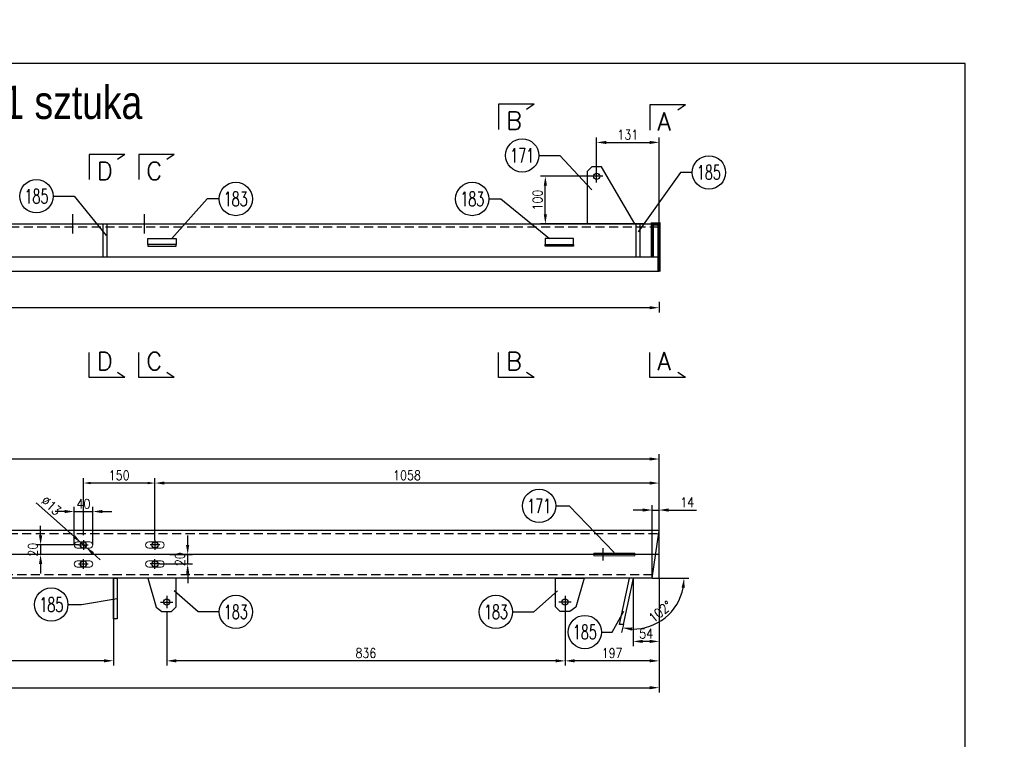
# Model space of a CAD drawing. Header units: millimetres. Extents: x -34919 to 306996, y -293018 to -145733.
# Tile 238 of 256: x 95109 to 97175, y -194601 to -193091. Entities that reach past the tile are written whole.
import ezdxf
from ezdxf.enums import TextEntityAlignment as Align

# ---------------------------------------------------------------- set-up
doc = ezdxf.new("R2010")
doc.units = ezdxf.units.MM
doc.header["$LTSCALE"] = 3
doc.linetypes.add('DASHDOT', pattern=[25.4, 12.7, -6.35, 0, -6.35])
doc.linetypes.add('HIDDEN', pattern=[9.525, 6.35, -3.175])
for name, color, linetype in [('1_Słupy', 1, 'Continuous'), ('CIENKA', 4, 'Continuous'), ('K-wypełnienia', 8, 'Continuous'), ('PROFILE', 2, 'Continuous'), ('Prz', 5, 'Continuous'), ('slupki', 7, 'Continuous'), ('stezenia', 4, 'Continuous')]:
    doc.layers.add(name, color=color, linetype=linetype)
doc.layers.add('SIATKA', color=5, linetype='Continuous', lineweight=18)
doc.styles.add('ARIAL', font='arial.ttf', dxfattribs={"width": 0.7, "height": 300})
doc.styles.add('NOVE3', font='romans.shx', dxfattribs={"width": 0.7})
doc.styles.add('R20', font='romans.shx', dxfattribs={"width": 0.85})
doc.styles.add('ROMANS', font='romans.shx')
doc.styles.add('WYMIARY', font='ROMANS.shx', dxfattribs={"width": 0.75, "oblique": 15})
doc.dimstyles.new('Skala 1_10', dxfattribs={"dimscale": 10, "dimtxt": 2, "dimasz": 2, "dimexe": 1, "dimexo": 0, "dimtad": 1, "dimdec": 0, "dimdsep": 46, "dimtxsty": 'R20', "dimcen": 0, "dimclrd": 4, "dimclre": 4, "dimclrt": 3, "dimadec": 0, "dimazin": 0, "dimtfac": 1, "dimtdec": 0, "dimtix": 1, "dimtmove": 0, "dimatfit": 2, "dimfxl": 1, "dimtolj": 1, "dimtzin": 0, "dimarcsym": 0})

# ---------------------------------------------------------------- blocks, each defined once
blk = doc.blocks.new('*D1405')
at = {"layer": 'Defpoints', "color": 0, "transparency": 16777216}
for p in [(96450.6, -194263.5), (96253.3, -194313.5, 0), (96253.3, -194436.8)]:
    blk.add_point(p, dxfattribs=at)
at = {"layer": 'SIATKA', "color": 4, "lineweight": -2, "transparency": 16777216}
for p, q in [((96450.6, -194263.5), (96450.6, -194446.8)), ((96253.3, -194313.5), (96253.3, -194446.8)), ((96430.6, -194436.8), (96273.3, -194436.8))]:
    blk.add_line(p, q, dxfattribs=at)
at = {"layer": 'SIATKA', "color": 4, "transparency": 16777216}
for points in [[(96273.3, -194433.4), (96273.3, -194440.1), (96253.3, -194436.8)], [(96430.6, -194433.4), (96430.6, -194440.1), (96450.6, -194436.8)]]:
    blk.add_solid(points, dxfattribs=at)
at = {"layer": 'SIATKA', "color": 3, "transparency": 16777216, "insert": (96352, -194420.5), "char_height": 20, "attachment_point": 5, "style": 'R20'}
blk.add_mtext('\\A1;197', dxfattribs=at)
blk = doc.blocks.new('*D1406')
at = {"layer": 'Defpoints', "color": 0, "transparency": 16777216}
for p in [(93508.6, -194013.2), (93508.6, -194163.5, 0), (96450.6, -194263.5)]:
    blk.add_point(p, dxfattribs=at)
at = {"layer": 'SIATKA', "color": 4, "lineweight": -2, "transparency": 16777216}
for p, q in [((93508.6, -194163.5), (93508.6, -194003.2)), ((96430.6, -194013.2), (93528.6, -194013.2)), ((96450.6, -194263.5), (96450.6, -194003.2))]:
    blk.add_line(p, q, dxfattribs=at)
at = {"layer": 'SIATKA', "color": 4, "transparency": 16777216}
for points in [[(93528.6, -194009.8), (93528.6, -194016.5), (93508.6, -194013.2)], [(96430.6, -194009.8), (96430.6, -194016.5), (96450.6, -194013.2)]]:
    blk.add_solid(points, dxfattribs=at)
at = {"layer": 'SIATKA', "color": 3, "transparency": 16777216, "insert": (94979.6, -193996.9), "char_height": 20, "attachment_point": 5, "style": 'R20'}
blk.add_mtext('\\A1;4426', dxfattribs=at)
blk = doc.blocks.new('*D1407')
at = {"layer": 'Defpoints', "color": 0, "transparency": 16777216}
for p in [(95392.6, -194063.6), (96450.6, -194163.5), (95392.6, -194183.3, 0)]:
    blk.add_point(p, dxfattribs=at)
at = {"layer": 'SIATKA', "color": 4, "lineweight": -2, "transparency": 16777216}
for p, q in [((95392.6, -194183.3), (95392.6, -194053.6)), ((96450.6, -194163.5), (96450.6, -194053.6)), ((96430.6, -194063.6), (95412.6, -194063.6))]:
    blk.add_line(p, q, dxfattribs=at)
at = {"layer": 'SIATKA', "color": 4, "transparency": 16777216}
for points in [[(95412.6, -194060.3), (95412.6, -194066.9), (95392.6, -194063.6)], [(96430.6, -194060.3), (96430.6, -194066.9), (96450.6, -194063.6)]]:
    blk.add_solid(points, dxfattribs=at)
at = {"layer": 'SIATKA', "color": 3, "transparency": 16777216, "insert": (95921.6, -194047.4), "char_height": 20, "attachment_point": 5, "style": 'R20'}
blk.add_mtext('\\A1;1058', dxfattribs=at)
blk = doc.blocks.new('*D1408')
at = {"color": 4, "lineweight": -2, "transparency": 16777216}
for p, q in [((95242.6, -194173.3), (95242.6, -194053.6)), ((95392.6, -194173.3), (95392.6, -194053.6)), ((95377.6, -194063.6), (95257.6, -194063.6))]:
    blk.add_line(p, q, dxfattribs=at)
at = {"color": 4, "transparency": 16777216}
for points in [[(95257.6, -194061.1), (95257.6, -194066.1), (95242.6, -194063.6)], [(95377.6, -194061.1), (95377.6, -194066.1), (95392.6, -194063.6)]]:
    blk.add_solid(points, dxfattribs=at)
at = {"layer": 'Defpoints', "color": 0, "transparency": 16777216}
for p in [(95242.6, -194063.6), (95242.6, -194183.3, 0), (95392.6, -194183.3, 0)]:
    blk.add_point(p, dxfattribs=at)
at = {"color": 3, "transparency": 16777216, "insert": (95317.6, -194047.4), "char_height": 20, "attachment_point": 5, "style": 'R20'}
blk.add_mtext('\\A1;150', dxfattribs=at)
blk = doc.blocks.new('*D1409')
at = {"layer": 'Defpoints', "color": 0, "transparency": 16777216}
for p in [(96396.5, -194263.5, 0), (96450.6, -194297.8), (96396.5, -194396)]:
    blk.add_point(p, dxfattribs=at)
at = {"layer": 'SIATKA', "color": 4, "lineweight": -2, "transparency": 16777216}
for p, q in [((96396.5, -194263.5), (96396.5, -194406)), ((96450.6, -194297.8), (96450.6, -194406)), ((96430.6, -194396), (96416.5, -194396))]:
    blk.add_line(p, q, dxfattribs=at)
at = {"layer": 'SIATKA', "color": 4, "transparency": 16777216}
for points in [[(96416.5, -194392.6), (96416.5, -194399.3), (96396.5, -194396)], [(96430.6, -194392.6), (96430.6, -194399.3), (96450.6, -194396)]]:
    blk.add_solid(points, dxfattribs=at)
at = {"layer": 'SIATKA', "color": 3, "transparency": 16777216, "insert": (96423.6, -194379.7), "char_height": 20, "attachment_point": 5, "style": 'R20'}
blk.add_mtext('\\A1;54', dxfattribs=at)
blk = doc.blocks.new('*D1410')
at = {"layer": 'Defpoints', "color": 0, "transparency": 16777216}
for p in [(95232.4, -194193.5, 0), (95152.6, -194213.5), (95192.1, -194213.5, 0)]:
    blk.add_point(p, dxfattribs=at)
at = {"layer": 'SIATKA', "color": 4, "lineweight": -2, "transparency": 16777216}
for p, q in [((95152.6, -194173.5), (95152.6, -194153.5)), ((95232.4, -194193.5), (95142.6, -194193.5)), ((95152.6, -194193.5), (95152.6, -194213.5)), ((95192.1, -194213.5), (95142.6, -194213.5)), ((95152.6, -194233.5), (95152.6, -194253.5))]:
    blk.add_line(p, q, dxfattribs=at)
at = {"layer": 'SIATKA', "color": 4, "transparency": 16777216}
for points in [[(95149.3, -194173.5), (95156, -194173.5), (95152.6, -194193.5)], [(95149.3, -194233.5), (95156, -194233.5), (95152.6, -194213.5)]]:
    blk.add_solid(points, dxfattribs=at)
at = {"layer": 'SIATKA', "color": 3, "lineweight": 0, "transparency": 16777216, "insert": (95136.4, -194203.5), "char_height": 20, "attachment_point": 5, "rotation": 90, "style": 'R20'}
blk.add_mtext('\\A1;20', dxfattribs=at)
blk = doc.blocks.new('*D1411')
at = {"layer": 'Defpoints', "color": 0, "transparency": 16777216}
for p in [(95424, -194213.5, 0), (95461.3, -194213.5), (95402.8, -194233.5, 0)]:
    blk.add_point(p, dxfattribs=at)
at = {"layer": 'SIATKA', "color": 4, "lineweight": -2, "transparency": 16777216}
for p, q in [((95461.3, -194193.5), (95461.3, -194173.5)), ((95424, -194213.5), (95471.3, -194213.5)), ((95461.3, -194233.5), (95461.3, -194213.5)), ((95402.8, -194233.5), (95471.3, -194233.5)), ((95461.3, -194253.5), (95461.3, -194273.5))]:
    blk.add_line(p, q, dxfattribs=at)
at = {"layer": 'SIATKA', "color": 4, "transparency": 16777216}
for points in [[(95457.9, -194193.5), (95464.6, -194193.5), (95461.3, -194213.5)], [(95457.9, -194253.5), (95464.6, -194253.5), (95461.3, -194233.5)]]:
    blk.add_solid(points, dxfattribs=at)
at = {"layer": 'SIATKA', "color": 3, "lineweight": 0, "transparency": 16777216, "insert": (95445, -194223.5), "char_height": 20, "attachment_point": 5, "rotation": 90, "style": 'R20'}
blk.add_mtext('\\A1;20', dxfattribs=at)
blk = doc.blocks.new('*D1412')
at = {"layer": 'Defpoints', "color": 0, "transparency": 16777216}
for p in [(95237.8, -194189.1), (95247.5, -194197.8)]:
    blk.add_point(p, dxfattribs=at)
at = {"layer": 'SIATKA', "color": 4, "lineweight": -2, "transparency": 16777216}
for p, q in [((95222.9, -194175.8), (95143.5, -194104.8)), ((95247.5, -194197.8), (95237.8, -194189.1)), ((95262.4, -194211.1), (95277.3, -194224.5))]:
    blk.add_line(p, q, dxfattribs=at)
at = {"layer": 'SIATKA', "color": 4, "transparency": 16777216}
for points in [[(95225.1, -194173.3), (95220.6, -194178.3), (95237.8, -194189.1)], [(95264.6, -194208.7), (95260.1, -194213.6), (95247.5, -194197.8)]]:
    blk.add_solid(points, dxfattribs=at)
at = {"layer": 'SIATKA', "color": 3, "transparency": 16777216, "insert": (95175, -194111.1), "char_height": 20, "attachment_point": 5, "rotation": 318.1678, "style": 'R20'}
blk.add_mtext('\\A1;∅13', dxfattribs=at)
blk = doc.blocks.new('A$C1702099F')
at = {"color": 6}
for p, q in [((13, 6.5), (-13, 6.5)), ((13, -6.5), (-13, -6.5))]:
    blk.add_line(p, q, dxfattribs=at)
for centre, start, end in [((-13, 0), 90, 270), ((13, 0), 270, 90)]:
    blk.add_arc(centre, 6.5, start, end, dxfattribs=at)
blk = doc.blocks.new('*D1587')
at = {"layer": 'Defpoints', "color": 0, "transparency": 16777216}
for p in [(95262.1, -194123.4), (95223.1, -194193.5, 0), (95262.1, -194193.5, 0)]:
    blk.add_point(p, dxfattribs=at)
at = {"layer": 'SIATKA', "color": 4, "lineweight": -2, "transparency": 16777216}
for p, q in [((95223.1, -194193.5), (95223.1, -194113.4)), ((95262.1, -194193.5), (95262.1, -194113.4)), ((95203.1, -194123.4), (95183.1, -194123.4)), ((95223.1, -194123.4), (95262.1, -194123.4)), ((95282.1, -194123.4), (95302.1, -194123.4))]:
    blk.add_line(p, q, dxfattribs=at)
at = {"layer": 'SIATKA', "color": 4, "transparency": 16777216}
for points in [[(95203.1, -194120.1), (95203.1, -194126.7), (95223.1, -194123.4)], [(95282.1, -194120.1), (95282.1, -194126.7), (95262.1, -194123.4)]]:
    blk.add_solid(points, dxfattribs=at)
at = {"layer": 'SIATKA', "color": 3, "transparency": 16777216, "insert": (95242.6, -194107.1), "char_height": 20, "attachment_point": 5, "style": 'R20'}
blk.add_mtext('\\A1;40', dxfattribs=at)
blk = doc.blocks.new('*D1588')
at = {"layer": 'Defpoints', "color": 0, "transparency": 16777216}
for p in [(96450.6, -194120.3), (96450.6, -194163.5), (96436.2, -194263.5, 0)]:
    blk.add_point(p, dxfattribs=at)
at = {"layer": 'SIATKA', "color": 4, "lineweight": -2, "transparency": 16777216}
for p, q in [((96436.2, -194263.5), (96436.2, -194110.3)), ((96450.6, -194163.5), (96450.6, -194110.3)), ((96416.2, -194120.3), (96396.2, -194120.3)), ((96436.2, -194120.3), (96450.6, -194120.3)), ((96470.6, -194120.3), (96529, -194120.3))]:
    blk.add_line(p, q, dxfattribs=at)
at = {"layer": 'SIATKA', "color": 4, "transparency": 16777216}
for points in [[(96416.2, -194116.9), (96416.2, -194123.6), (96436.2, -194120.3)], [(96470.6, -194116.9), (96470.6, -194123.6), (96450.6, -194120.3)]]:
    blk.add_solid(points, dxfattribs=at)
at = {"layer": 'SIATKA', "color": 3, "transparency": 16777216, "insert": (96509.8, -194104), "char_height": 20, "attachment_point": 5, "style": 'R20'}
blk.add_mtext('\\A1;14', dxfattribs=at)
blk = doc.blocks.new('*D1589')
at = {"layer": 'Defpoints', "color": 0, "transparency": 16777216}
for p in [(93520.6, -194263.5, 0), (96450.6, -194263.5), (96450.6, -194493.1)]:
    blk.add_point(p, dxfattribs=at)
at = {"layer": 'SIATKA', "color": 4, "lineweight": -2, "transparency": 16777216}
for p, q in [((93520.6, -194263.5), (93520.6, -194503.1)), ((96450.6, -194263.5), (96450.6, -194503.1)), ((93540.6, -194493.1), (96430.6, -194493.1))]:
    blk.add_line(p, q, dxfattribs=at)
at = {"layer": 'SIATKA', "color": 4, "transparency": 16777216}
for points in [[(93540.6, -194489.8), (93540.6, -194496.5), (93520.6, -194493.1)], [(96430.6, -194489.8), (96430.6, -194496.5), (96450.6, -194493.1)]]:
    blk.add_solid(points, dxfattribs=at)
at = {"layer": 'SIATKA', "color": 3, "transparency": 16777216, "insert": (94985.6, -194476.9), "char_height": 20, "attachment_point": 5, "style": 'R20'}
blk.add_mtext('\\A1;4414', dxfattribs=at)
blk = doc.blocks.new('*D1591')
at = {"layer": 'Defpoints', "color": 0, "transparency": 16777216}
for p in [(94154.8, -194263.5), (96396.5, -194263.5, 0), (96436.2, -194263.5, 0), (96375.6, -194360.7, 0), (96436.2, -194362.3)]:
    blk.add_point(p, dxfattribs=at)
at = {"layer": 'SIATKA', "color": 4, "lineweight": -2, "transparency": 16777216}
for p, q in [((96436.2, -194263.5), (96513, -194263.5)), ((96375.6, -194360.7), (96372, -194377.4))]:
    blk.add_line(p, q, dxfattribs=at)
blk.add_arc((96396.5, -194263.5), 106.5, 268.6195, 349.2283, dxfattribs=at)
at = {"layer": 'SIATKA', "color": 4, "transparency": 16777216}
for points in [[(96497.9, -194283.1), (96504.5, -194283.7), (96503, -194263.5)], [(96393.5, -194373.3), (96394.3, -194366.7), (96374.1, -194367.6)]]:
    blk.add_solid(points, dxfattribs=at)
at = {"layer": 'SIATKA', "color": 3, "transparency": 16777216, "insert": (96453.2, -194333.7), "char_height": 20, "attachment_point": 5, "rotation": 38.9239, "style": 'R20'}
blk.add_mtext('\\A1;102°', dxfattribs=at)
blk = doc.blocks.new('*D1413')
at = {"layer": 'Defpoints', "color": 0, "transparency": 16777216}
for p in [(95417.3, -194335.2), (96253.3, -194335.2), (95417.3, -194436.8)]:
    blk.add_point(p, dxfattribs=at)
at = {"layer": 'SIATKA', "color": 4, "lineweight": -2, "transparency": 16777216}
for p, q in [((95417.3, -194335.2), (95417.3, -194446.8)), ((96253.3, -194335.2), (96253.3, -194446.8)), ((96233.3, -194436.8), (95437.3, -194436.8))]:
    blk.add_line(p, q, dxfattribs=at)
at = {"layer": 'SIATKA', "color": 4, "transparency": 16777216}
for points in [[(95437.3, -194433.4), (95437.3, -194440.1), (95417.3, -194436.8)], [(96233.3, -194433.4), (96233.3, -194440.1), (96253.3, -194436.8)]]:
    blk.add_solid(points, dxfattribs=at)
at = {"layer": 'SIATKA', "color": 3, "transparency": 16777216, "insert": (95835.3, -194420.5), "char_height": 20, "attachment_point": 5, "style": 'R20'}
blk.add_mtext('\\A1;836', dxfattribs=at)
blk = doc.blocks.new('*D1414')
at = {"layer": 'Defpoints', "color": 0, "transparency": 16777216}
for p in [(93520.6, -194263.5), (95305.6, -194263.5), (93520.6, -194436.6)]:
    blk.add_point(p, dxfattribs=at)
at = {"layer": 'SIATKA', "color": 4, "lineweight": -2, "transparency": 16777216}
for p, q in [((93520.6, -194263.5), (93520.6, -194446.6)), ((95305.6, -194263.5), (95305.6, -194446.6)), ((95285.6, -194436.6), (93540.6, -194436.6))]:
    blk.add_line(p, q, dxfattribs=at)
at = {"layer": 'SIATKA', "color": 4, "transparency": 16777216}
for points in [[(93540.6, -194433.3), (93540.6, -194440), (93520.6, -194436.6)], [(95285.6, -194433.3), (95285.6, -194440), (95305.6, -194436.6)]]:
    blk.add_solid(points, dxfattribs=at)
at = {"layer": 'SIATKA', "color": 3, "transparency": 16777216, "insert": (94413.1, -194420.4), "char_height": 20, "attachment_point": 5, "style": 'R20'}
blk.add_mtext('\\A1;3268', dxfattribs=at)
blk = doc.blocks.new('*D1578')
at = {"layer": 'Defpoints', "color": 0, "transparency": 16777216}
for p in [(96450.6, -193348.7), (96319.6, -193419.6, 0), (96450.6, -193519.6)]:
    blk.add_point(p, dxfattribs=at)
at = {"layer": 'SIATKA', "color": 4, "lineweight": -2, "transparency": 16777216}
for p, q in [((96319.6, -193419.6), (96319.6, -193338.7)), ((96339.6, -193348.7), (96430.6, -193348.7)), ((96450.6, -193519.6), (96450.6, -193338.7))]:
    blk.add_line(p, q, dxfattribs=at)
at = {"layer": 'SIATKA', "color": 4, "transparency": 16777216}
for points in [[(96339.6, -193345.4), (96339.6, -193352.1), (96319.6, -193348.7)], [(96430.6, -193345.4), (96430.6, -193352.1), (96450.6, -193348.7)]]:
    blk.add_solid(points, dxfattribs=at)
at = {"layer": 'SIATKA', "color": 3, "transparency": 16777216, "insert": (96385.1, -193332.5), "char_height": 20, "attachment_point": 5, "style": 'R20'}
blk.add_mtext('\\A1;131', dxfattribs=at)
blk = doc.blocks.new('*D1658')
at = {"layer": 'Defpoints', "color": 0, "transparency": 16777216}
for p in [(96211.9, -193419.7), (96332.6, -193419.7, 0), (96421.3, -193519.6, 0)]:
    blk.add_point(p, dxfattribs=at)
at = {"layer": 'stezenia', "color": 4, "lineweight": -2, "transparency": 16777216}
for p, q in [((96332.6, -193419.7), (96201.9, -193419.7)), ((96211.9, -193499.6), (96211.9, -193439.7)), ((96421.3, -193519.6), (96201.9, -193519.6))]:
    blk.add_line(p, q, dxfattribs=at)
at = {"layer": 'stezenia', "color": 4, "transparency": 16777216}
for points in [[(96208.6, -193439.7), (96215.3, -193439.7), (96211.9, -193419.7)], [(96208.6, -193499.6), (96215.3, -193499.6), (96211.9, -193519.6)]]:
    blk.add_solid(points, dxfattribs=at)
at = {"layer": 'stezenia', "color": 3, "transparency": 16777216, "insert": (96195.7, -193469.7), "char_height": 20, "attachment_point": 5, "rotation": 90, "style": 'R20'}
blk.add_mtext('\\A1;100', dxfattribs=at)
blk = doc.blocks.new('*D1659')
at = {"layer": 'Defpoints', "color": 0, "transparency": 16777216}
for p in [(93520.6, -193619.6, 0), (96450.6, -193619.6), (93520.6, -193695.6)]:
    blk.add_point(p, dxfattribs=at)
at = {"layer": 'stezenia', "color": 4, "lineweight": -2, "transparency": 16777216}
for p, q in [((93520.6, -193683.1), (93520.6, -193705.6)), ((96450.6, -193683.1), (96450.6, -193705.6)), ((96430.6, -193695.6), (93540.6, -193695.6))]:
    blk.add_line(p, q, dxfattribs=at)
at = {"layer": 'stezenia', "color": 4, "transparency": 16777216}
for points in [[(93540.6, -193692.3), (93540.6, -193699), (93520.6, -193695.6)], [(96430.6, -193692.3), (96430.6, -193699), (96450.6, -193695.6)]]:
    blk.add_solid(points, dxfattribs=at)
at = {"layer": 'stezenia', "color": 3, "transparency": 16777216, "insert": (94985.6, -193679.4), "char_height": 20, "attachment_point": 5, "style": 'R20'}
blk.add_mtext('\\A1;4414', dxfattribs=at)

msp = doc.modelspace()

# ---------------------------------------------------------------- linework, layer by layer
at = {"color": 1}
for p, q in [((96188.29, -193268.625, 0), (96113.471, -193268.625, 0)), ((96113.471, -193268.625, 0), (96113.471, -193321.301, 0)), ((96188.29, -193268.625, 0), (96172.689, -193279.423, 0)), ((96505.829, -193270.146, 0), (96431.011, -193270.146, 0)), ((96431.011, -193270.146, 0), (96431.011, -193322.822, 0)), ((96505.829, -193270.146, 0), (96490.229, -193280.944, 0)), ((95329.687, -193374.095, 0), (95254.868, -193374.095, 0)), ((95254.868, -193374.095, 0), (95254.868, -193426.771, 0)), ((95329.687, -193374.095, 0), (95314.086, -193384.893, 0)), ((95433.29, -193374.095, 0), (95358.472, -193374.095, 0)), ((95358.472, -193374.095, 0), (95358.472, -193426.771, 0)), ((95433.29, -193374.095, 0), (95417.69, -193384.893, 0)), ((95254.868, -193842.169, 0), (95254.868, -193789.493, 0)), ((95358.472, -193842.169, 0), (95358.472, -193789.493, 0)), ((96113.471, -193842.169, 0), (96113.471, -193789.493, 0)), ((96431.011, -193842.169, 0), (96431.011, -193789.493, 0)), ((95329.687, -193842.169, 0), (95254.868, -193842.169, 0)), ((95329.687, -193842.169, 0), (95314.086, -193831.37, 0)), ((95433.29, -193842.169, 0), (95358.472, -193842.169, 0)), ((95433.29, -193842.169, 0), (95417.69, -193831.37, 0)), ((96188.29, -193842.169, 0), (96113.471, -193842.169, 0)), ((96188.29, -193842.169, 0), (96172.689, -193831.37, 0)), ((96505.829, -193842.169, 0), (96431.011, -193842.169, 0)), ((96505.829, -193842.169, 0), (96490.229, -193831.37, 0))]:
    msp.add_line(p, q, dxfattribs=at)
at = {"color": 4}
for p, q in [((96520.124, -193411.694, 0), (96495.315, -193411.694, 0)), ((95527.08, -193467.435, 0), (95502.271, -193467.435, 0)), ((96093.612, -193467.435, 0), (96118.421, -193467.435, 0))]:
    msp.add_line(p, q, dxfattribs=at)
at = {"color": 7}
for p, q in [((95220.61, -193540.014, 0), (95220.61, -193499.245, 0)), ((95370.61, -193540.014, 0), (95370.61, -193499.245, 0))]:
    msp.add_line(p, q, dxfattribs=at)
for p, q in [((95232.417, -194193.467, 0), (95252.802, -194193.467, 0)), ((95242.61, -194183.275, 0), (95242.61, -194203.659, 0)), ((95402.802, -194193.467, 0), (95382.417, -194193.467, 0)), ((95392.61, -194183.275, 0), (95392.61, -194203.659, 0)), ((95232.417, -194233.467, 0), (95252.802, -194233.467, 0)), ((95242.61, -194243.659, 0), (95242.61, -194223.275, 0)), ((95402.802, -194233.467, 0), (95382.417, -194233.467, 0)), ((95392.61, -194243.659, 0), (95392.61, -194223.275, 0))]:
    msp.add_line(p, q)
at = {"color": 6, "elevation": 0}
for points in [[(96399.61, -193519.63), (96329.61, -193399.721), (96329.61, -193399.721), (96309.61, -193399.721), (96299.61, -193409.721), (96299.61, -193519.63), (96399.61, -193519.63)], [(95437.346, -194263.467), (95377.346, -194263.467), (95394.896, -194323.771), (95407.346, -194333.467), (95427.346, -194333.467), (95437.346, -194323.467), (95437.346, -194263.467)], [(96233.346, -194263.467), (96293.346, -194263.467), (96275.796, -194323.771), (96263.346, -194333.467), (96243.346, -194333.467), (96233.346, -194323.467), (96233.346, -194263.467)], [(96396.508, -194263.467), (96375.565, -194360.726), (96367.492, -194360.726), (96388.435, -194263.467)]]:
    msp.add_lwpolyline(points, dxfattribs=at)
at = {"color": 4, "elevation": 0}
for points in [[(96495.315, -193411.694), (96406.887, -193536.501)], [(95502.271, -193467.435), (95428.296, -193550.63)], [(96118.421, -193467.435), (96220.396, -193550.63)]]:
    msp.add_lwpolyline(points, dxfattribs=at)
at = {"color": 6, "elevation": 0}
for points in [[(95291.61, -193589.63), (95283.61, -193589.63), (95283.61, -193519.63), (95291.61, -193519.63)], [(96410.508, -193589.63), (96402.435, -193589.63), (96402.435, -193519.63), (96410.508, -193519.63)], [(95377.346, -193550.63), (95437.346, -193550.63), (95437.346, -193562.63), (95377.346, -193562.63)], [(96271.346, -193550.63), (96211.346, -193550.63), (96211.346, -193562.63), (96271.346, -193562.63)], [(95377.346, -193566.63), (95437.346, -193566.63), (95437.346, -193562.63), (95377.346, -193562.63)], [(96271.346, -193566.63), (96211.346, -193566.63), (96211.346, -193562.63), (96271.346, -193562.63)], [(95313.61, -194348.467), (95305.61, -194348.467), (95305.61, -194263.467), (95313.61, -194263.467)]]:
    msp.add_lwpolyline(points, close=True, dxfattribs=at)
at = {"color": 4}
for centre in [(96163.362, -193376.091, 0), (96555.124, -193411.694, 0), (95143.925, -193461.729, 0), (95562.08, -193467.435, 0), (96058.612, -193467.435, 0), (96198.894, -194111.706, 0), (95175.127, -194318.785, 0), (95562.405, -194333.946, 0), (96108.287, -194333.946, 0), (96294.808, -194376.292, 0)]:
    msp.add_circle(centre, 35, dxfattribs=at)
at = {"color": 6}
for centre in [(96319.61, -193419.721, 0), (95417.346, -194313.467, 0), (96253.346, -194313.467, 0)]:
    msp.add_circle(centre, 6.5, dxfattribs=at)
for centre in [(95242.61, -194193.467, 0), (95392.61, -194193.467, 0), (95242.61, -194233.467, 0), (95392.61, -194233.467, 0)]:
    msp.add_circle(centre, 6.5)
at = {"layer": 'CIENKA', "linetype": 'Continuous'}
for p, q in [((96198.362, -193376.091, 0), (96242.565, -193376.091, 0)), ((95178.925, -193461.729, 0), (95223.128, -193461.729, 0)), ((96233.894, -194111.706, 0), (96262.051, -194111.706, 0)), ((95210.127, -194318.785, 0), (95238.283, -194318.785, 0)), ((95527.405, -194333.946, 0), (95483.202, -194333.946, 0)), ((96143.287, -194333.946, 0), (96187.49, -194333.946, 0)), ((96329.808, -194376.292, 0), (96352.43, -194376.292, 0))]:
    msp.add_line(p, q, dxfattribs=at)
at = {"layer": 'CIENKA', "linetype": 'Continuous', "elevation": 0, "flags": 128}
for points in [[(96242.565, -193376.091), (96309.677, -193448.381)], [(95223.128, -193461.729), (95290.24, -193544.018)], [(96262.051, -194111.706), (96356.61, -194209.288)], [(95483.202, -194333.946), (95433.278, -194289.986)], [(96187.49, -194333.946), (96237.414, -194289.986)], [(95238.283, -194318.785), (95313.61, -194305.967)], [(96352.43, -194376.292), (96376.742, -194332.332)]]:
    msp.add_lwpolyline(points, dxfattribs=at)
at = {"layer": 'PROFILE', "color": 2, "linetype": 'Continuous'}
for p, q in [((94154.812, -193519.63, 0), (96450.61, -193519.63, 0)), ((96450.61, -193589.63, 0), (94154.812, -193589.63, 0)), ((96450.61, -193619.63, 0), (94154.812, -193619.63, 0)), ((96450.61, -194163.467), (94154.812, -194163.467, 0)), ((96436.224, -194263.467, 0), (96450.61, -194163.467, 0)), ((96436.224, -194263.467), (94154.812, -194263.467, 0))]:
    msp.add_line(p, q, dxfattribs=at)
at = {"layer": 'Prz', "elevation": 0}
msp.add_lwpolyline([(92993.087, -196083.303), (97093.087, -196083.303), (97093.087, -193183.303), (92993.087, -193183.303)], close=True, dxfattribs=at)
at = {"layer": 'SIATKA', "color": 3}
msp.add_line((96410.508, -193519.63, 0), (96410.508, -193589.63, 0), dxfattribs=at)
at = {"layer": 'SIATKA', "color": 3, "const_width": 7, "elevation": 0}
msp.add_lwpolyline([(96436.224, -193589.63), (96436.224, -193519.63), (96450.61, -193519.63), (96450.61, -193619.63)], dxfattribs=at)
at = {"layer": 'SIATKA', "color": 6, "elevation": 0}
msp.add_lwpolyline([(96313.61, -194216.467), (96399.61, -194216.467), (96399.61, -194210.467), (96313.61, -194210.467)], close=True, dxfattribs=at)
at = {"layer": 'slupki', "linetype": 'HIDDEN'}
for p, q in [((96447.61, -194170.467), (94154.812, -194170.467, 0)), ((96437.231, -194256.467), (94154.812, -194256.467, 0))]:
    msp.add_line(p, q, dxfattribs=at)
at = {"layer": 'slupki', "color": 3, "ltscale": 0.5}
msp.add_line((96450.61, -194213.467, 0), (94154.812, -194213.467, 0), dxfattribs=at)
at = {"layer": 'slupki', "color": 4, "linetype": 'DASHDOT', "elevation": 0, "flags": 128}
for points in [[(96319.61, -193433.114), (96319.61, -193407.114)], [(96332.61, -193419.721), (96306.61, -193419.721)], [(96333.61, -194226.467), (96333.61, -194200.467)], [(95417.346, -194300.467), (95417.346, -194326.467)], [(96253.346, -194300.467), (96253.346, -194326.467)], [(95404.346, -194313.467), (95430.346, -194313.467)], [(96266.346, -194313.467), (96240.346, -194313.467)]]:
    msp.add_lwpolyline(points, dxfattribs=at)
at = {"layer": 'slupki', "linetype": 'HIDDEN', "elevation": 0}
msp.add_lwpolyline([(96450.61, -193526.63), (94154.812, -193526.63)], dxfattribs=at)

# ---------------------------------------------------------------- block references
at = {"layer": 'SIATKA', "color": 3, "rotation": 180}
for p in [(95242.61, -194193.467, 0), (95392.61, -194193.467, 0), (95242.61, -194233.467, 0), (95392.61, -194233.467, 0)]:
    msp.add_blockref('A$C1702099F', p, dxfattribs=at)

# ---------------------------------------------------------------- texts
at = {"color": 3, "style": 'WYMIARY', "width": 0.65}
for s, p in [('171', (96163.362, -193376.091, 0)), ('185', (96555.124, -193411.694, 0)), ('185', (95143.925, -193461.729, 0)), ('183', (95562.08, -193467.435, 0)), ('183', (96058.612, -193467.435, 0)), ('171', (96198.894, -194111.706, 0)), ('185', (95175.127, -194318.785, 0)), ('183', (95562.405, -194333.946, 0)), ('183', (96108.287, -194333.946, 0)), ('185', (96294.808, -194376.292, 0))]:
    msp.add_text(s, height=30, dxfattribs=at).set_placement(p, align=Align.MIDDLE)
at = {"color": 20, "insert": (33837.901, -182331.101), "char_height": 300, "width": 16331.01415, "attachment_point": 1, "style": 'NOVE3'}
msp.add_mtext('{\\C1;Wytyczne montażowe\\P\\H0.83333x;\\C3;Podczas montażu należy bezwzględnie przestrzegać dopuszczalnych tolerancji z uwagi na ścisłe dopasowanie elementów amortyzujących ugięcia dźwigarów przekrycia auli.\\P\\H1.2x;\\C1;\\PZabezpieczenia antykorozyjne.\\C256;\\P\\H0.83333x;\\C3;Wszystkie elementy stalowe konstrukcji należy poddać ocynkowaniu ogniowemu.\\PKonstrukcje przeznaczone do cynkowania ogniowego powinny odpowiadać następującym warunkom:\\P\\pl900;^I1. Spoiny powinny być wykonane metodą półautomatyczną w osłonie gazów ochronnych. Nie zaleca się spawania elektrodą otuloną, ze względu na złą jakość powłoki cynkowej na spoinach.\\P^I2. Powierzchnia konstrukcji powinna być wolna od: zawalcowań, zgorzelin, odprysków po spawaniu, ostrych krawędzi, zanieczyszczeń farbami, olejami, emulsjami oraz innymi materiałami stosowanymi przy trasowaniu, znakowaniu, spawaniu, wierceniu itp. W przypadku spawania elektrodą należy dokładnie usunąć otulinę spawalniczą w celu zminimalizowania wad powłoki. Po ocynkowaniu uwydatnią się wady jakości powierzchni stali np. zawalcowania, rysy traserskie, zeszlifowania, pory, odpryski spawalnicze, wadliwe spoiny.\\P^I3. Elementy konstrukcyjne powinny posiadać odpowiednie otwory technologiczne do odpowietrzenia, swobodnego przepływu cynku zewnątrz i wewnątrz elementu oraz do podwieszenia (mogą być przyspawane uchwyty z blachy z otworami).\\P^I4. W przypadku powierzchni spawanych na zakładkę, spoina powinna być szczelna ze wszystkich stron (spawana na około), a nakładki szczelnie przylegać do konstrukcji. Przekroje skrzynkowe oraz powierzchnie nakładające się mogą powodować uszkodzenie konstrukcji - pękanie spoin.\\P^I5. Każdy element konstrukcyjny powinien składać się z jednego gatunku stali.\\P^I6. Konstrukcje nie powinny posiadać małych szczelin lub wnęk. Spoiny powinny być szczelne i zamknięte wokół elementu, ponieważ w przeciwnym przypadku mogą po cynkowaniu wylewać się z nich resztki topnika i kwasu pogarszając jakość powłoki (tzw. "krwawe wycieki").\\P^I7. Naddatek wymiarowy dla otworów pod śruby powinien wynosić 1 - 2 mm.\\PTermiczne oddziaływanie kąpieli cynkowej uwalnia w elementach naprężenia wewnętrzne, co może powodować odkształcenia. Szczególnie uwidacznia się to w elementach spawanych. Dotyczy to także dwuteowników spawanych, których odkształcenia po cynkowaniu mogą przekroczyć dopuszczalne normy, oraz nie usztywnionych arkuszy blach i otwartych kształtowników giętych.\\P\\C256;\\P\\pl0;\\H1.2x;\\C1;Malowanie konstrukcji.\\P\\H0.83333x;\\C3;Wszystkie elementy stalowe konstrukcji należy pomalować proszkowo na kolor RAL 9011}', dxfattribs=at)
at = {"layer": '1_Słupy', "color": 1, "style": 'ROMANS'}
for s, p in [('B', (96129.276, -193321.831, 0)), ('A', (96446.816, -193323.351, 0)), ('D', (95270.673, -193427.3, 0)), ('C', (95374.276, -193427.3, 0)), ('D', (95270.673, -193826.463, 0)), ('C', (95374.276, -193826.463, 0)), ('B', (96129.276, -193826.463, 0)), ('A', (96446.816, -193826.463, 0))]:
    msp.add_text(s, height=37.5, dxfattribs=at).set_placement(p)
at = {"layer": 'K-wypełnienia', "color": 1, "linetype": 'Continuous', "style": 'ARIAL', "width": 0.8}
msp.add_text('ELEMENT C8c-1 sztuka', height=70, dxfattribs=at).set_placement((94942.076, -193263.111, 0), align=Align.MIDDLE)

# ---------------------------------------------------------------- dimensions: what is measured, and where the dimension line sits
at = {"color": 3}
dim = msp.add_linear_dim(base=(95242.61, -194063.61, 0), p1=(95392.61, -194183.275, 0), p2=(95242.61, -194183.275, 0), angle=180, dimstyle='Skala 1_10', override={"dimasz": 1.5, "dimexo": 1, "dimtmove": 2, "dimatfit": 0}, dxfattribs=at)
dim.commit()
dim.dimension.update_dxf_attribs({"geometry": '*D1408', "text_midpoint": (95317.61, -194047.36, 0)})
at = {"layer": 'SIATKA', "color": 3}
for base, p1, p2, picture, middle in [((96450.61, -193348.749, 0), (96319.61, -193419.63, 0), (96450.61, -193519.63, 0), '*D1578', (96385.11, -193332.499, 0)), ((95417.346, -194436.773, 0), (96253.346, -194335.177, 0), (95417.346, -194335.177, 0), '*D1413', (95835.346, -194420.523, 0))]:
    dim = msp.add_linear_dim(base=base, p1=p1, p2=p2, angle=180, dimstyle='Skala 1_10', dxfattribs=at)
    dim.commit()
    dim.dimension.update_dxf_attribs({"geometry": picture, "text_midpoint": middle})
at = {"layer": 'SIATKA', "color": 42}
dim = msp.add_linear_dim(base=(93508.61, -194013.162, 0), p1=(96450.61, -194263.467, 0), p2=(93508.61, -194163.467, 0), angle=180, text='4426', dimstyle='Skala 1_10', dxfattribs=at)
dim.commit()
dim.dimension.update_dxf_attribs({"geometry": '*D1406', "text_midpoint": (94979.61, -193996.912, 0)})
for base, p1, p2, picture, middle in [((95392.61, -194063.61, 0), (96450.61, -194163.467, 0), (95392.61, -194183.275, 0), '*D1407', (95921.61, -194047.36, 0)), ((96253.346, -194436.773, 0), (96450.61, -194263.467, 0), (96253.346, -194313.467, 0), '*D1405', (96351.978, -194420.523, 0)), ((96396.508, -194395.973, 0), (96450.61, -194297.82, 0), (96396.508, -194263.467), '*D1409', (96423.559, -194379.723, 0))]:
    dim = msp.add_linear_dim(base=base, p1=p1, p2=p2, angle=180, dimstyle='Skala 1_10', dxfattribs=at)
    dim.commit()
    dim.dimension.update_dxf_attribs({"geometry": picture, "text_midpoint": middle})
at = {"layer": 'SIATKA', "color": 3}
dim = msp.add_diameter_dim_2p(p1=(95247.453, -194197.802, 0), p2=(95237.766, -194189.132, 0), dimstyle='Skala 1_10', dxfattribs=at)
dim.commit()
dim.dimension.update_dxf_attribs({"geometry": '*D1412', "text_midpoint": (95164.149, -194123.236, 0), "dimtype": 163})
for base, p1, p2, text, picture, middle in [((95262.11, -194123.392, 0), (95223.11, -194193.467, 0), (95262.11, -194193.467, 0), '40', '*D1587', (95242.61, -194107.142, 0)), ((96450.61, -194493.144, 0), (93520.61, -194263.467, 0), (96450.61, -194263.467, 0), '4414', '*D1589', (94985.61, -194476.894, 0)), ((93520.61, -194436.643, 0), (95305.61, -194263.467, 0), (93520.61, -194263.467, 0), '3268', '*D1414', (94413.11, -194420.393, 0))]:
    dim = msp.add_linear_dim(base=base, p1=p1, p2=p2, angle=180, text=text, dimstyle='Skala 1_10', dxfattribs=at)
    dim.commit()
    dim.dimension.update_dxf_attribs({"geometry": picture, "text_midpoint": middle})
dim = msp.add_linear_dim(base=(96450.61, -194120.274, 0), p1=(96436.224, -194263.467, 0), p2=(96450.61, -194163.467, 0), angle=180, dimstyle='Skala 1_10', dxfattribs=at)
dim.commit()
dim.dimension.update_dxf_attribs({"geometry": '*D1588', "text_midpoint": (96509.812, -194120.274, 0), "dimtype": 160})
at = {"layer": 'SIATKA', "color": 3, "lineweight": 0}
for base, p1, p2, picture, middle in [((95152.63, -194213.467, 0), (95232.417, -194193.467, 0), (95192.14, -194213.467, 0), '*D1410', (95136.38, -194203.467, 0)), ((95461.267, -194213.467, 0), (95402.802, -194233.467, 0), (95424.047, -194213.467, 0), '*D1411', (95445.017, -194223.467, 0))]:
    dim = msp.add_linear_dim(base=base, p1=p1, p2=p2, angle=270, dimstyle='Skala 1_10', dxfattribs=at)
    dim.commit()
    dim.dimension.update_dxf_attribs({"geometry": picture, "text_midpoint": middle})
at = {"layer": 'SIATKA', "color": 3}
dim = msp.add_angular_dim_2l(base=(96436.243, -194362.318), line1=((96436.224, -194263.467), (94154.812, -194263.467, 0)), line2=((96396.508, -194263.467), (96375.565, -194360.726)), dimstyle='Skala 1_10', dxfattribs=at)
dim.commit()
dim.dimension.update_dxf_attribs({"geometry": '*D1591', "text_midpoint": (96453.236, -194333.71, 0)})
at = {"layer": 'stezenia', "color": 3}
dim = msp.add_linear_dim(base=(96211.918, -193419.721, 0), p1=(96421.342, -193519.63, 0), p2=(96332.61, -193419.721, 0), angle=90, dimstyle='Skala 1_10', dxfattribs=at)
dim.commit()
dim.dimension.update_dxf_attribs({"geometry": '*D1658', "text_midpoint": (96195.668, -193469.675, 0)})
at = {"layer": 'stezenia', "color": 9}
dim = msp.add_linear_dim(base=(93520.61, -193695.621, 0), p1=(96450.61, -193619.63, 0), p2=(93520.61, -193619.63, 0), text='4414', dimstyle='Skala 1_10', override={"dimfxl": 1.25, "dimfxlon": 1}, dxfattribs=at)
dim.commit()
dim.dimension.update_dxf_attribs({"geometry": '*D1659', "text_midpoint": (94985.61, -193679.371, 0)})

doc.saveas('drawing.dxf')
